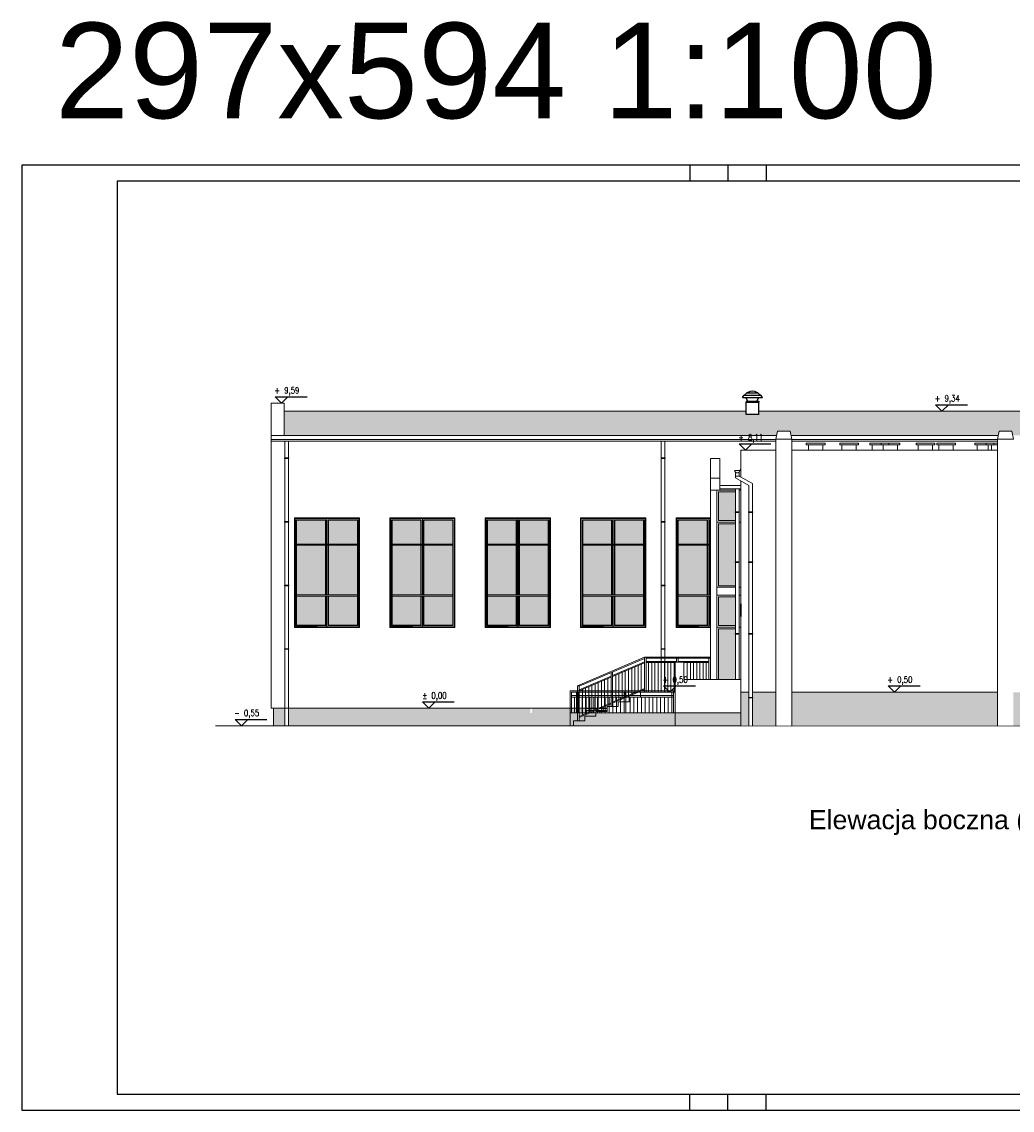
# Model space of a CAD drawing. Header units: millimetres. Extents: x 64838 to 107664, y -36848 to 0.
# Tile 102 of 109: x 94693 to 97806, y -36848 to -33427. Entities that reach past the tile are written whole.
import ezdxf
from ezdxf.enums import TextEntityAlignment as Align

# ---------------------------------------------------------------- set-up
doc = ezdxf.new("R2010")
doc.units = ezdxf.units.MM
for name, color, linetype, lineweight in [('A-Opis', 7, 'Continuous', 15), ('J wymiary', 1, 'Continuous', 9), ('OPIS', 7, 'Continuous', 5), ('sciany', 252, 'Continuous', 30)]:
    doc.layers.add(name, color=color, linetype=linetype, lineweight=lineweight)
doc.layers.add('e-cad_opisy', color=7, linetype='Continuous')
doc.styles.add('e-cad_1', font='simplex.shx', dxfattribs={"width": 0.8})
doc.styles.get("Standard").update_dxf_attribs({"font": 'arial.ttf'})

# ---------------------------------------------------------------- blocks, each defined once
blk = doc.blocks.new('e-cad_kota_3')
blk.add_line((-2, 2), (8, 2))
blk.add_lwpolyline([(-2, 2), (0, 0), (2, 2)])
at = {"style": 'e-cad_1', "width": 0.8}
blk.add_attdef('ZNAK', text='', height=2, dxfattribs=at).set_placement((-0.5, 3), align=Align.RIGHT)
blk.add_attdef('RZEDNA', (0.8, 3), '', height=2, dxfattribs=at)

msp = doc.modelspace()

# ---------------------------------------------------------------- hatches: boundary and pattern name
at = {"layer": 'A-Opis'}
h = msp.add_hatch(color=135, dxfattribs=at)
h.set_gradient(color1=(103, 145, 152), color2=(200, 215, 218), rotation=45, one_color=1, name='SPHERICAL')
h.paths.add_polyline_path([(96882.55, -35199.28), (96882.55, -35004.28), (96935.93, -35004.28), (96935.93, -35124.54), (96935.43, -35124.54), (96935.43, -35126.54), (96935.93, -35126.54), (96935.93, -35199.28)])
h.paths.add_polyline_path([(96882.55, -35494.28), (96882.55, -35334.28), (96935.93, -35334.28), (96935.93, -35349.81), (96935.43, -35349.81), (96935.43, -35351.81), (96935.93, -35351.81), (96935.93, -35494.28)])
h.paths.add_polyline_path([(96882.55, -34904.28), (96935.93, -34904.28), (96935.93, -34966.64), (96935.43, -34966.64), (96935.43, -34968.64), (96935.93, -34968.64), (96935.93, -34994.28), (96882.55, -34994.28)])
h.paths.add_polyline_path([(96882.55, -35324.28), (96882.55, -35234.28), (96935.93, -35234.28), (96935.93, -35324.28)])
h = msp.add_hatch(color=135, dxfattribs=at)
h.set_gradient(color1=(103, 145, 152), color2=(200, 215, 218), rotation=45, one_color=1, name='SPHERICAL')
h.paths.add_polyline_path([(95556.55, -35228.28), (95647.05, -35228.28), (95647.05, -35072.28), (95556.55, -35072.28)])
h.paths.add_polyline_path([(95657.05, -35228.28), (95747.55, -35228.28), (95747.55, -35072.28), (95657.05, -35072.28)])
h.paths.add_polyline_path([(95556.55, -35232.3), (95556.55, -35323.28), (95647.05, -35323.28), (95647.05, -35232.28), (95556.55, -35232.28)])
h.paths.add_polyline_path([(95657.05, -35323.28), (95747.55, -35323.28), (95747.55, -35232.28), (95657.05, -35232.28)])
h.paths.add_polyline_path([(95556.55, -34993.28), (95556.55, -35068.28), (95647.05, -35068.28), (95647.05, -34993.28)])
h.paths.add_polyline_path([(95747.55, -35068.28), (95747.55, -34993.28), (95657.05, -34993.28), (95657.05, -35068.28)])
h = msp.add_hatch(color=135, dxfattribs=at)
h.set_gradient(color1=(103, 145, 152), color2=(200, 215, 218), rotation=45, one_color=1, name='SPHERICAL')
h.paths.add_polyline_path([(95856.55, -35228.28), (95947.05, -35228.28), (95947.05, -35072.28), (95856.55, -35072.28)])
h.paths.add_polyline_path([(95957.05, -35228.28), (96047.55, -35228.28), (96047.55, -35072.28), (95957.05, -35072.28)])
h.paths.add_polyline_path([(95856.55, -35232.3), (95856.55, -35323.28), (95947.05, -35323.28), (95947.05, -35232.28), (95856.55, -35232.28)])
h.paths.add_polyline_path([(95957.05, -35323.28), (96047.55, -35323.28), (96047.55, -35232.28), (95957.05, -35232.28)])
h.paths.add_polyline_path([(95856.55, -34993.28), (95856.55, -35068.28), (95947.05, -35068.28), (95947.05, -34993.28)])
h.paths.add_polyline_path([(96047.55, -35068.28), (96047.55, -34993.28), (95957.05, -34993.28), (95957.05, -35068.28)])
h = msp.add_hatch(color=135, dxfattribs=at)
h.set_gradient(color1=(103, 145, 152), color2=(200, 215, 218), rotation=45, one_color=1, name='SPHERICAL')
h.paths.add_polyline_path([(96156.55, -35228.28), (96247.05, -35228.28), (96247.05, -35072.28), (96156.55, -35072.28)])
h.paths.add_polyline_path([(96257.05, -35228.28), (96347.55, -35228.28), (96347.55, -35072.28), (96257.05, -35072.28)])
h.paths.add_polyline_path([(96156.55, -35232.3), (96156.55, -35323.28), (96247.05, -35323.28), (96247.05, -35232.28), (96156.55, -35232.28)])
h.paths.add_polyline_path([(96257.05, -35323.28), (96347.55, -35323.28), (96347.55, -35232.28), (96257.05, -35232.28)])
h.paths.add_polyline_path([(96156.55, -34993.28), (96156.55, -35068.28), (96247.05, -35068.28), (96247.05, -34993.28)])
h.paths.add_polyline_path([(96347.55, -35068.28), (96347.55, -34993.28), (96257.05, -34993.28), (96257.05, -35068.28)])
h = msp.add_hatch(color=135, dxfattribs=at)
h.set_gradient(color1=(103, 145, 152), color2=(200, 215, 218), rotation=45, one_color=1, name='SPHERICAL')
h.paths.add_polyline_path([(96456.55, -35228.28), (96547.05, -35228.28), (96547.05, -35072.28), (96456.55, -35072.28)])
h.paths.add_polyline_path([(96557.05, -35228.28), (96647.55, -35228.28), (96647.55, -35072.28), (96557.05, -35072.28)])
h.paths.add_polyline_path([(96456.55, -35232.3), (96456.55, -35323.28), (96547.05, -35323.28), (96547.05, -35232.28), (96456.55, -35232.28)])
h.paths.add_polyline_path([(96557.05, -35323.28), (96647.55, -35323.28), (96647.55, -35232.28), (96557.05, -35232.28)])
h.paths.add_polyline_path([(96456.55, -34993.28), (96456.55, -35068.28), (96547.05, -35068.28), (96547.05, -34993.28)])
h.paths.add_polyline_path([(96647.55, -35068.28), (96647.55, -34993.28), (96557.05, -34993.28), (96557.05, -35068.28)])
h = msp.add_hatch(color=135, dxfattribs=at)
h.set_gradient(color1=(103, 145, 152), color2=(200, 215, 218), rotation=45, one_color=1, name='SPHERICAL')
h.paths.add_polyline_path([(96756.55, -35228.28), (96847.05, -35228.28), (96847.05, -35072.28), (96756.55, -35072.28)])
h.paths.add_polyline_path([(96756.55, -35232.3), (96756.55, -35323.28), (96847.05, -35323.28), (96847.05, -35232.28), (96756.55, -35232.28)])
h.paths.add_polyline_path([(96756.55, -34993.28), (96756.55, -35068.28), (96847.05, -35068.28), (96847.05, -34993.28)])
at = {"layer": 'OPIS', "ltscale": 4}
h = msp.add_hatch(dxfattribs=at)
h.set_pattern_fill('AR-SAND', color=254, scale=0.1)
h.paths.add_polyline_path([(97065.32, -34726.96), (97068.05, -34713.31), (97108.05, -34713.31), (97110.78, -34726.96), (97762.32, -34726.96), (97765.05, -34713.31), (97805.05, -34713.31), (97807.78, -34726.96), (99031.05, -34726.96), (99031.05, -34650.36), (98201.58, -34650.36), (98201.58, -34661.39), (98161.65, -34661.39), (98161.64, -34650.36), (97585.55, -34650.36), (97009.46, -34650.36), (97009.46, -34661.39), (96969.53, -34661.39), (96969.52, -34650.36), (95517.05, -34650.36), (95517.05, -34726.96)])
h.paths.add_polyline_path([(97920.05, -34833.31), (97920.05, -34780.98), (97924.05, -34780.98), (97964.05, -34780.98), (98084.05, -34780.98), (98164.05, -34780.98), (98259.05, -34780.98), (98299.05, -34780.98), (98317.05, -34780.98), (98460.05, -34780.98), (98550.05, -34780.98), (98590.05, -34780.98), (98699.05, -34780.98), (98739.05, -34780.98), (98764.05, -34780.98), (98804.05, -34780.98), (98954.05, -34780.98), (98994.05, -34780.98), (99019.05, -34780.98), (99059.05, -34780.98), (99097.05, -34780.98), (99104.05, -34780.98), (99144.05, -34780.98), (99209.05, -34780.98), (99249.05, -34780.98), (99274.05, -34780.98), (99314.05, -34780.98), (99476.49, -34780.98), (99479.05, -34780.98), (99519.05, -34780.98), (99571.05, -34780.98), (99579.05, -34780.98), (99619.05, -34780.98), (99619.05, -34773.31), (99639.05, -34773.31), (99659.05, -34773.31), (99659.05, -34793.76), (99659.05, -34833.31), (99636.11, -34833.31), (99624.13, -34833.31), (98718.02, -34833.31), (98738.02, -34813.31), (98698.02, -34813.31), (98718.02, -34833.31)])
h.paths.add_polyline_path([(98708.73, -34801.88), (98708.73, -34827.6), (98731.02, -34827.6), (98731.02, -34801.88)], flags=24)
h.paths.add_polyline_path([(96969.68, -34713.55), (96969.68, -34749.27), (97020.44, -34749.27), (97020.44, -34713.55)], flags=24)
h.paths.add_polyline_path([(98720.07, -34773.55), (98720.07, -34809.27), (98773.88, -34809.27), (98773.88, -34773.55)], flags=24)
at = {"layer": 'OPIS', "linetype": 'Continuous', "lineweight": 13}
h = msp.add_hatch(dxfattribs=at)
h.set_pattern_fill('AR-BRSTD', color=9, scale=0.1)
h.paths.add_polyline_path([(96953.05, -35639.28), (96953.05, -35599.28), (96746.25, -35599.28), (96746.25, -35639.28), (96953.05, -35639.28)])
h.paths.add_polyline_path([(97760.05, -35640.77), (97760.05, -35534.28), (97113.05, -35534.28), (97113.05, -35639.58)])
h.paths.add_polyline_path([(96146.25, -35639.28), (96146.25, -35599.28), (96151.25, -35599.28), (96151.25, -35584.28), (95972.3, -35584.28), (95531.32, -35584.28), (95531.31, -35639.28)])
h.paths.add_polyline_path([(99659.05, -35644.28), (99659.05, -35599.28), (99937.05, -35599.28), (99937.05, -35644.28)])
h.paths.add_polyline_path([(96427.55, -35639.28), (96427.55, -35624.28), (96440.05, -35624.28), (96445.05, -35624.28), (96462.55, -35624.28), (96462.55, -35609.28), (96497.55, -35609.28), (96497.55, -35599.28), (96502.75, -35599.28), (96514.75, -35599.28), (96526.75, -35599.28), (96538.75, -35599.28), (96550.75, -35599.28), (96562.75, -35599.28), (96574.75, -35599.28), (96586.25, -35599.28), (96591.25, -35599.28), (96604.75, -35599.28), (96616.75, -35599.28), (96628.75, -35599.28), (96640.75, -35599.28), (96652.75, -35599.28), (96664.75, -35599.28), (96676.75, -35599.28), (96688.75, -35599.28), (96700.75, -35599.28), (96712.75, -35599.28), (96724.75, -35599.28), (96736.25, -35599.28), (96741.25, -35599.28), (96746.25, -35599.28), (96746.25, -35639.28)])
h.paths.add_polyline_path([(96427.55, -35639.28), (96427.55, -35624.28), (96440.05, -35624.28), (96440.05, -35599.28), (96146.25, -35599.28), (96146.25, -35639.28)])
h.paths.add_polyline_path([(97920.05, -35641.07), (97920.05, -35534.28), (97810.05, -35534.28), (97810.05, -35640.86)])
h.paths.add_polyline_path([(97063.05, -35639.48), (97063.05, -35534.28), (96990.05, -35534.28), (96990.05, -35639.35)])
h.paths.add_polyline_path([(96953.05, -35639.28), (96953.05, -35534.28), (96978.05, -35534.28), (96978.05, -35639.33)])
h.paths.add_polyline_path([(95519.55, -35639.28), (95519.55, -35584.28), (95484.05, -35584.28), (95484.05, -35639.28)])
h.paths.add_polyline_path([(96445.05, -35624.28), (96445.05, -35613.52), (96478.27, -35599.28), (96478.75, -35599.28), (96490.75, -35599.28), (96497.55, -35599.28), (96497.55, -35609.28), (96462.55, -35609.28), (96462.55, -35624.28)])
h.paths.add_polyline_path([(96156.25, -35599.28), (96169.75, -35599.28), (96169.75, -35584.28), (96156.25, -35584.28)])
h.paths.add_polyline_path([(96296.25, -35599.28), (96309.75, -35599.28), (96309.75, -35584.28), (96296.25, -35584.28)])
h.paths.add_polyline_path([(96169.75, -35599.28), (96181.75, -35599.28), (96181.75, -35584.28), (96169.75, -35584.28)])
h.paths.add_polyline_path([(96277.75, -35599.28), (96289.75, -35599.28), (96289.75, -35584.28), (96277.75, -35584.28)])
h.paths.add_polyline_path([(96345.75, -35599.28), (96357.75, -35599.28), (96357.75, -35584.28), (96345.75, -35584.28)])
h.paths.add_polyline_path([(96357.75, -35599.28), (96369.75, -35599.28), (96369.75, -35584.28), (96357.75, -35584.28)])
h.paths.add_polyline_path([(96181.75, -35599.28), (96193.75, -35599.28), (96193.75, -35584.28), (96181.75, -35584.28)])
h.paths.add_polyline_path([(96265.75, -35599.28), (96277.75, -35599.28), (96277.75, -35584.28), (96265.75, -35584.28)])
h.paths.add_polyline_path([(96193.75, -35599.28), (96205.75, -35599.28), (96205.75, -35584.28), (96193.75, -35584.28)])
h.paths.add_polyline_path([(96369.75, -35599.28), (96381.75, -35599.28), (96381.75, -35584.28), (96369.75, -35584.28)])
h.paths.add_polyline_path([(96205.75, -35599.28), (96217.75, -35599.28), (96217.75, -35584.28), (96205.75, -35584.28)])
h.paths.add_polyline_path([(96217.75, -35599.28), (96229.75, -35599.28), (96229.75, -35584.28), (96217.75, -35584.28)])
h.paths.add_polyline_path([(96253.75, -35599.28), (96265.75, -35599.28), (96265.75, -35584.28), (96253.75, -35584.28)])
h.paths.add_polyline_path([(96417.75, -35599.28), (96429.75, -35599.28), (96429.75, -35584.28), (96417.75, -35584.28)])
h.paths.add_polyline_path([(96229.75, -35599.28), (96241.75, -35599.28), (96241.75, -35584.28), (96229.75, -35584.28)])
h.paths.add_polyline_path([(96241.75, -35599.28), (96253.75, -35599.28), (96253.75, -35584.28), (96241.75, -35584.28)])
h.paths.add_polyline_path([(96309.75, -35599.28), (96321.75, -35599.28), (96321.75, -35584.28), (96309.75, -35584.28)])
h.paths.add_polyline_path([(96321.75, -35599.28), (96333.75, -35599.28), (96333.75, -35584.28), (96321.75, -35584.28)])
h.paths.add_polyline_path([(96333.75, -35599.28), (96345.75, -35599.28), (96345.75, -35584.28), (96333.75, -35584.28)])
h.paths.add_polyline_path([(96381.75, -35599.28), (96393.75, -35599.28), (96393.75, -35584.28), (96381.75, -35584.28)])
h.paths.add_polyline_path([(96393.75, -35599.28), (96405.75, -35599.28), (96405.75, -35584.28), (96393.75, -35584.28)])
h.paths.add_polyline_path([(96405.75, -35599.28), (96417.75, -35599.28), (96417.75, -35584.28), (96405.75, -35584.28)])
h.paths.add_polyline_path([(96455.05, -35599.28), (96465.05, -35599.28), (96465.05, -35584.28), (96455.05, -35584.28)])
h.paths.add_polyline_path([(96445.05, -35599.28), (96454.75, -35599.28), (96454.75, -35584.28), (96445.05, -35584.28)])
h.paths.add_polyline_path([(96445.05, -35599.28), (96454.75, -35599.28), (96455.05, -35599.28), (96455.05, -35605.97), (96445.05, -35610.25)])
h.paths.add_polyline_path([(96429.75, -35599.28), (96436.25, -35599.28), (96436.25, -35584.28), (96429.75, -35584.28)])
h.paths.add_polyline_path([(96151.25, -35599.28), (96156.25, -35599.28), (96156.25, -35584.28), (96151.25, -35584.28)])
h.paths.add_polyline_path([(96455.05, -35599.28), (96465.05, -35599.28), (96465.05, -35601.68), (96455.05, -35605.97)])
h.paths.add_polyline_path([(96289.75, -35599.28), (96291.25, -35599.28), (96291.25, -35584.28), (96289.75, -35584.28)])
h.paths.add_polyline_path([(96440.05, -35599.28), (96441.25, -35599.28), (96441.25, -35584.28), (96440.05, -35584.28)])
h.paths.add_polyline_path([(96465.05, -35601.68), (96470.65, -35599.28), (96466.75, -35599.28), (96465.05, -35599.28)])
h = msp.add_hatch(dxfattribs=at)
h.set_pattern_fill('AR-BRSTD', color=9, scale=0.1)
h.paths.add_polyline_path([(96490.75, -35593.93), (96502.75, -35588.79), (96502.75, -35594.28), (96497.55, -35594.28), (96497.55, -35599.28), (96490.75, -35599.28)])
h.paths.add_polyline_path([(96466.75, -35584.28), (96475.05, -35584.28), (96475.05, -35597.4), (96470.65, -35599.28), (96466.75, -35599.28)])
h.paths.add_polyline_path([(96502.75, -35588.79), (96513.27, -35584.28), (96514.75, -35584.28), (96514.75, -35594.28), (96502.75, -35594.28)])
h.paths.add_polyline_path([(96514.75, -35594.28), (96526.75, -35594.28), (96526.75, -35584.28), (96514.75, -35584.28)])
h.paths.add_polyline_path([(96478.75, -35584.28), (96485.05, -35584.28), (96485.05, -35593.11), (96478.75, -35595.81)])
h.paths.add_polyline_path([(96478.75, -35599.07), (96490.75, -35593.93), (96490.75, -35599.28), (96478.75, -35599.28)])
h.paths.add_polyline_path([(96514.75, -35599.28), (96514.75, -35594.28), (96502.75, -35594.28), (96502.75, -35599.28)])
h.paths.add_polyline_path([(96526.75, -35599.28), (96526.75, -35594.28), (96514.75, -35594.28), (96514.75, -35599.28)])
h.paths.add_polyline_path([(96526.75, -35594.28), (96532.55, -35594.28), (96532.55, -35584.28), (96526.75, -35584.28)])
h.paths.add_polyline_path([(96485.05, -35584.28), (96490.75, -35584.28), (96490.75, -35590.67), (96485.05, -35593.11)])
h.paths.add_polyline_path([(96475.05, -35584.28), (96478.75, -35584.28), (96478.75, -35595.81), (96475.05, -35597.4)])
h.paths.add_polyline_path([(96495.05, -35584.28), (96502.75, -35584.28), (96502.75, -35585.52), (96495.05, -35588.82)])
h.paths.add_polyline_path([(96490.75, -35584.28), (96495.05, -35584.28), (96495.05, -35588.82), (96490.75, -35590.67)])
h.paths.add_polyline_path([(96465.05, -35599.28), (96466.75, -35599.28), (96466.75, -35584.28), (96465.05, -35584.28)])

# ---------------------------------------------------------------- linework, layer by layer
for p, q in [((96957.91, -34607.84), (96962.38, -34601.45)), ((96957.91, -34607.84), (97021.08, -34607.78)), ((96963.08, -34600.69), (97015.9, -34600.63)), ((96972.41, -34593.14), (96965.71, -34598.98)), ((96968.87, -34607.88), (96968.96, -34607.83)), ((96975.52, -34619.38), (96968.87, -34607.88)), ((96969.57, -34619.39), (97009.45, -34619.35)), ((96969.57, -34619.39), (96969.57, -34622.46)), ((96972.63, -34618.5), (96972.64, -34623.16)), ((96973.03, -34592.7), (97005.93, -34592.67)), ((96977.99, -34607.82), (97001, -34607.8)), ((97003.49, -34619.35), (97010.12, -34607.84)), ((97005.91, -34592.66), (97005.93, -34592.67)), ((97006.38, -34618.47), (97006.38, -34623.13)), ((97006.55, -34593.11), (97013.26, -34598.93)), ((97007.91, -34611.69), (97010.12, -34607.84)), ((97008, -34611.74), (97010.21, -34607.89)), ((97009.45, -34619.35), (97009.45, -34622.41)), ((97010.12, -34607.84), (97010.03, -34607.79)), ((97010.21, -34607.89), (97010.12, -34607.84)), ((97021.08, -34607.78), (97016.6, -34601.4)), ((96969.53, -34661.39), (96969.49, -34622.46)), ((96969.57, -34622.46), (97009.45, -34622.41)), ((96969.57, -34622.46), (97009.45, -34622.41)), ((97009.46, -34661.39), (97009.45, -34622.41)), ((97009.46, -34661.39), (96969.53, -34661.39))]:
    msp.add_line(p, q)
for centre, radius, start, end in [((96965.65, -34603.73), 3.99, 115.20717, 145.05783), ((96960.7, -34593.22), 7.64, 295.20717, 311.04887), ((96975.03, -34596.15), 3.99, 109.08623, 131.04887), ((96971.23, -34585.16), 7.64, 289.08623, 301.06039), ((96989.49, -34615.48), 27.75, 59.05528, 121.06039), ((97007.25, -34585.93), 6.73, 238.6482, 252.54774), ((97003.94, -34596.12), 3.99, 49.0668, 71.02943), ((97018.27, -34593.16), 7.64, 229.0668, 244.9085), ((97013.34, -34603.69), 3.99, 35.05783, 64.9085)]:
    msp.add_arc(centre, radius, start, end)
at = {"layer": 'e-cad_opisy', "ltscale": 4}
for points in [[(94692.53, -36847.82), (100632.53, -36847.82), (100632.53, -33877.82), (94942.53, -33877.82), (94942.53, -33877.82), (94692.53, -33877.82), (94692.53, -36847.82)], [(96792.53, -33877.82), (96792.53, -33927.82)], [(96912.53, -33877.82), (96912.53, -33927.82)], [(97032.53, -33877.82), (97032.53, -33927.82)], [(94992.53, -36797.82), (100582.53, -36797.82), (100582.53, -33927.82), (94992.53, -33927.82), (94992.53, -36797.82)], [(96792.53, -36847.82), (96792.53, -36797.82)], [(96912.53, -36847.82), (96912.53, -36797.82)], [(97032.53, -36847.82), (97032.53, -36797.82)]]:
    msp.add_lwpolyline(points, dxfattribs=at)
at = {"layer": 'J wymiary', "ltscale": 4}
msp.add_line((96637.55, -35549.28), (96607.55, -35549.28), dxfattribs=at)
at = {"layer": 'OPIS'}
for p, q in [((95477.05, -34745.03), (95477.05, -34625.3)), ((95517.05, -34625.3), (95477.05, -34625.3)), ((95477.05, -34650.23), (95477.05, -35584.28)), ((95517.05, -34726.96), (95517.05, -34625.3)), ((95517.05, -34650.36), (96969.52, -34650.36)), ((97009.46, -34650.36), (98161.64, -34650.36)), ((97570.55, -34650.36), (97635.55, -34650.36)), ((97068.05, -34713.31), (97063.05, -34738.31)), ((97108.05, -34713.31), (97068.05, -34713.31)), ((97108.05, -34713.31), (97113.05, -34738.31)), ((97765.05, -34713.31), (97760.05, -34738.31)), ((97805.05, -34713.31), (97765.05, -34713.31)), ((97805.05, -34713.31), (97810.05, -34738.31)), ((95477.05, -34726.96), (97065.32, -34726.96)), ((95477.05, -34739.27), (97063.05, -34739.27)), ((95477.05, -34745.01), (97063.05, -34745.01)), ((95477.05, -34750.62), (95477.05, -34760.62)), ((95519.55, -34745.01), (95519.55, -34769.8)), ((95531.54, -34745.01), (95531.52, -34775.64)), ((96702.72, -34745.01), (96702.72, -34769.8)), ((96714.71, -34745.01), (96714.7, -34775.64)), ((97063.05, -35639.48), (97063.05, -34738.31)), ((97113.05, -34738.31), (97063.05, -34738.31)), ((97110.78, -34726.96), (97762.32, -34726.96)), ((97113.05, -35639.58), (97113.05, -34738.31)), ((97113.05, -34739.27), (97760.05, -34739.27)), ((97113.05, -34745.01), (97760.05, -34745.01)), ((97166.05, -34773.31), (97166.05, -34755.98)), ((97211.05, -34773.31), (97211.05, -34755.98)), ((97271.05, -34773.31), (97271.05, -34755.98)), ((97316.05, -34773.31), (97316.05, -34755.98)), ((97366.05, -34773.31), (97366.05, -34755.98)), ((97401.05, -34773.31), (97401.05, -34755.98)), ((97446.05, -34773.31), (97446.05, -34755.98)), ((97511.05, -34773.31), (97511.05, -34755.98)), ((97556.05, -34773.31), (97556.05, -34755.98)), ((97576.05, -34773.31), (97576.05, -34755.98)), ((97621.05, -34773.31), (97621.05, -34755.98)), ((97696.05, -34773.31), (97696.05, -34755.98)), ((97731.05, -34773.31), (97731.05, -34755.98)), ((97741.05, -34773.31), (97741.05, -34755.98)), ((97760.05, -35640.77), (97760.05, -34738.31)), ((97810.05, -34738.31), (97760.05, -34738.31)), ((95519.55, -34769.8), (95519.55, -35639.28)), ((95531.52, -34775.65), (95531.31, -35639.28)), ((96702.72, -34769.8), (96702.72, -35534.28)), ((96714.69, -34775.65), (96714.5, -35534.28)), ((96953.05, -34773.31), (97063.05, -34773.31)), ((96953.05, -34857.52), (96953.05, -34773.31)), ((97113.05, -34773.31), (97760.05, -34773.31)), ((97421.55, -34773.31), (97486.55, -34773.31)), ((97496.2, -34773.31), (97456.2, -34773.31)), ((96857.55, -34799.28), (96887.55, -34799.28)), ((96857.55, -34899.28), (96857.55, -34799.28)), ((96887.55, -34899.28), (96887.55, -34799.28)), ((96933.91, -34836.63), (96949.91, -34836.63)), ((96933.91, -34836.63), (96949.91, -34836.63)), ((96935.93, -34841.94), (96935.93, -34860.5)), ((96935.93, -34860.5), (96978.05, -34884.26)), ((96947.91, -34854.63), (96935.94, -34854.63)), ((96947.91, -34841.92), (96947.91, -34854.63)), ((96947.91, -34854.63), (96990.05, -34878.4)), ((96953.05, -34833.31), (96949.91, -34836.63)), ((96887.55, -34861.43), (96857.55, -34861.43)), ((96887.55, -34883.78), (96953.05, -34883.78)), ((96887.55, -34895.09), (96953.05, -34895.09)), ((96935.93, -34895.09), (96935.93, -35494.28)), ((96947.93, -34895.09), (96947.93, -35494.28)), ((96953.05, -35639.28), (96953.05, -34870.16)), ((96978.05, -34884.26), (96978.05, -35639.33)), ((96990.05, -34878.4), (96990.05, -35639.35)), ((96857.55, -34899.28), (96857.55, -35494.28)), ((96935.93, -34899.28), (96857.55, -34899.28)), ((96877.55, -34899.28), (96877.55, -35494.28)), ((96953.05, -34899.28), (96947.93, -34899.28)), ((95549.55, -34986.28), (95549.55, -35237.26)), ((95754.55, -34986.28), (95549.55, -34986.28)), ((95549.55, -34986.28), (95549.55, -35330.28)), ((95752.55, -34988.28), (95551.55, -34988.28)), ((95551.55, -34988.28), (95551.55, -35328.28)), ((95621.55, -34991.78), (95555.05, -34991.78)), ((95555.05, -34991.78), (95555.05, -35324.81)), ((95556.55, -34993.28), (95556.55, -35323.31)), ((95556.55, -34993.28), (95647.05, -34993.28)), ((95648.55, -34991.78), (95621.55, -34991.78)), ((95647.05, -34993.28), (95647.05, -35068.28)), ((95648.55, -34991.78), (95648.55, -35068.28)), ((95652.05, -34988.28), (95652.05, -35068.28)), ((95652.05, -34991.78), (95652.05, -35068.28)), ((95652.05, -34991.78), (95652.05, -35068.28)), ((95749.05, -34991.78), (95655.55, -34991.78)), ((95655.55, -34991.78), (95655.55, -35068.28)), ((95657.05, -34993.28), (95657.05, -35068.28)), ((95657.05, -34993.28), (95747.55, -34993.28)), ((95747.55, -34993.28), (95747.55, -35323.28)), ((95749.05, -34991.78), (95749.05, -35324.78)), ((95752.55, -34988.28), (95752.55, -35328.28)), ((95752.55, -34988.28), (95752.55, -35328.28)), ((95754.55, -34986.28), (95754.55, -35330.28)), ((95754.55, -34986.28), (95754.55, -35162.78)), ((95754.55, -34986.28), (95754.55, -35330.28)), ((95754.55, -34986.28), (95754.55, -35330.28)), ((95754.55, -34986.28), (95754.55, -35162.78)), ((95754.55, -34986.28), (95754.55, -35330.28)), ((95754.55, -34986.28), (95754.55, -35330.28)), ((95754.55, -34986.28), (95754.55, -35330.28)), ((95849.55, -34986.28), (95849.55, -35237.26)), ((96054.55, -34986.28), (95849.55, -34986.28)), ((95849.55, -34986.28), (95849.55, -35330.28)), ((96052.55, -34988.28), (95851.55, -34988.28)), ((95851.55, -34988.28), (95851.55, -35328.28)), ((95921.55, -34991.78), (95855.05, -34991.78)), ((95855.05, -34991.78), (95855.05, -35324.81)), ((95856.55, -34993.28), (95856.55, -35323.31)), ((95856.55, -34993.28), (95947.05, -34993.28)), ((95948.55, -34991.78), (95921.55, -34991.78)), ((95947.05, -34993.28), (95947.05, -35068.28)), ((95948.55, -34991.78), (95948.55, -35068.28)), ((95952.05, -34988.28), (95952.05, -35068.28)), ((95952.05, -34991.78), (95952.05, -35068.28)), ((95952.05, -34991.78), (95952.05, -35068.28)), ((96049.05, -34991.78), (95955.55, -34991.78)), ((95955.55, -34991.78), (95955.55, -35068.28)), ((95957.05, -34993.28), (96047.55, -34993.28)), ((95957.05, -34993.28), (95957.05, -35068.28)), ((96047.55, -34993.28), (96047.55, -35323.28)), ((96049.05, -34991.78), (96049.05, -35324.78)), ((96052.55, -34988.28), (96052.55, -35328.28)), ((96052.55, -34988.28), (96052.55, -35328.28)), ((96054.55, -34986.28), (96054.55, -35330.28)), ((96054.55, -34986.28), (96054.55, -35162.78)), ((96054.55, -34986.28), (96054.55, -35330.28)), ((96054.55, -34986.28), (96054.55, -35330.28)), ((96054.55, -34986.28), (96054.55, -35162.78)), ((96054.55, -34986.28), (96054.55, -35330.28)), ((96054.55, -34986.28), (96054.55, -35330.28)), ((96054.55, -34986.28), (96054.55, -35330.28)), ((96149.55, -34986.28), (96149.55, -35237.26)), ((96354.55, -34986.28), (96149.55, -34986.28)), ((96149.55, -34986.28), (96149.55, -35330.28)), ((96352.55, -34988.28), (96151.55, -34988.28)), ((96151.55, -34988.28), (96151.55, -35328.28)), ((96221.55, -34991.78), (96155.05, -34991.78)), ((96155.05, -34991.78), (96155.05, -35324.81)), ((96156.55, -34993.28), (96156.55, -35323.31)), ((96156.55, -34993.28), (96247.05, -34993.28)), ((96248.55, -34991.78), (96221.55, -34991.78)), ((96247.05, -34993.28), (96247.05, -35068.28)), ((96248.55, -34991.78), (96248.55, -35068.28)), ((96252.05, -34988.28), (96252.05, -35068.28)), ((96252.05, -34991.78), (96252.05, -35068.28)), ((96252.05, -34991.78), (96252.05, -35068.28)), ((96349.05, -34991.78), (96255.55, -34991.78)), ((96255.55, -34991.78), (96255.55, -35068.28)), ((96257.05, -34993.28), (96347.55, -34993.28)), ((96257.05, -34993.28), (96257.05, -35068.28)), ((96347.55, -34993.28), (96347.55, -35323.28)), ((96349.05, -34991.78), (96349.05, -35324.78)), ((96352.55, -34988.28), (96352.55, -35328.28)), ((96352.55, -34988.28), (96352.55, -35328.28)), ((96354.55, -34986.28), (96354.55, -35330.28)), ((96354.55, -34986.28), (96354.55, -35162.78)), ((96354.55, -34986.28), (96354.55, -35330.28)), ((96354.55, -34986.28), (96354.55, -35330.28)), ((96354.55, -34986.28), (96354.55, -35162.78)), ((96354.55, -34986.28), (96354.55, -35330.28)), ((96354.55, -34986.28), (96354.55, -35330.28)), ((96354.55, -34986.28), (96354.55, -35330.28)), ((96449.55, -34986.28), (96449.55, -35237.26)), ((96654.55, -34986.28), (96449.55, -34986.28)), ((96449.55, -34986.28), (96449.55, -35330.28)), ((96652.55, -34988.28), (96451.55, -34988.28)), ((96451.55, -34988.28), (96451.55, -35328.28)), ((96521.55, -34991.78), (96455.05, -34991.78)), ((96455.05, -34991.78), (96455.05, -35324.81)), ((96456.55, -34993.28), (96456.55, -35323.31)), ((96456.55, -34993.28), (96547.05, -34993.28)), ((96548.55, -34991.78), (96521.55, -34991.78)), ((96547.05, -34993.28), (96547.05, -35068.28)), ((96548.55, -34991.78), (96548.55, -35068.28)), ((96552.05, -34988.28), (96552.05, -35068.28)), ((96552.05, -34991.78), (96552.05, -35068.28)), ((96552.05, -34991.78), (96552.05, -35068.28)), ((96649.05, -34991.78), (96555.55, -34991.78)), ((96555.55, -34991.78), (96555.55, -35068.28)), ((96557.05, -34993.28), (96647.55, -34993.28)), ((96557.05, -34993.28), (96557.05, -35068.28)), ((96647.55, -34993.28), (96647.55, -35323.28)), ((96649.05, -34991.78), (96649.05, -35324.78)), ((96652.55, -34988.28), (96652.55, -35328.28)), ((96652.55, -34988.28), (96652.55, -35328.28)), ((96654.55, -34986.28), (96654.55, -35330.28)), ((96654.55, -34986.28), (96654.55, -35162.78)), ((96654.55, -34986.28), (96654.55, -35330.28)), ((96654.55, -34986.28), (96654.55, -35330.28)), ((96654.55, -34986.28), (96654.55, -35162.78)), ((96654.55, -34986.28), (96654.55, -35330.28)), ((96654.55, -34986.28), (96654.55, -35330.28)), ((96654.55, -34986.28), (96654.55, -35330.28)), ((96749.55, -34986.28), (96749.55, -35237.26)), ((96857.55, -34986.28), (96749.55, -34986.28)), ((96749.55, -34986.28), (96749.55, -35330.28)), ((96857.55, -34988.28), (96751.55, -34988.28)), ((96751.55, -34988.28), (96751.55, -35328.28)), ((96821.55, -34991.78), (96755.05, -34991.78)), ((96755.05, -34991.78), (96755.05, -35324.81)), ((96756.55, -34993.28), (96756.55, -35323.31)), ((96756.55, -34993.28), (96847.05, -34993.28)), ((96848.55, -34991.78), (96821.55, -34991.78)), ((96847.05, -34993.28), (96847.05, -35068.28)), ((96848.55, -34991.78), (96848.55, -35068.28)), ((96852.05, -34988.28), (96852.05, -35068.28)), ((96852.05, -34991.78), (96852.05, -35068.28)), ((96852.05, -34991.78), (96852.05, -35068.28)), ((96855.55, -34991.78), (96855.55, -35068.28)), ((96855.55, -34991.78), (96857.55, -34991.78)), ((96857.05, -34993.28), (96857.05, -35068.28)), ((96857.05, -34993.28), (96857.55, -34993.28)), ((96935.43, -34968.64), (96935.43, -34966.64)), ((96935.43, -34966.64), (96948.43, -34966.64)), ((96935.43, -34968.64), (96948.43, -34968.64)), ((96948.43, -34968.64), (96948.43, -34966.64)), ((96977.55, -34968.64), (96977.55, -34966.64)), ((96977.55, -34966.64), (96990.55, -34966.64)), ((96977.55, -34968.64), (96990.55, -34968.64)), ((96990.55, -34968.64), (96990.55, -34966.64)), ((95747.55, -35068.28), (95556.55, -35068.28)), ((95747.55, -35072.28), (95556.55, -35072.28)), ((95647.05, -35072.28), (95647.05, -35228.28)), ((95648.55, -35072.28), (95648.55, -35228.28)), ((95652.05, -35072.28), (95652.05, -35228.28)), ((95652.05, -35072.28), (95652.05, -35228.28)), ((95652.05, -35072.28), (95652.05, -35228.28)), ((95655.55, -35072.28), (95655.55, -35228.28)), ((95657.05, -35072.28), (95657.05, -35228.28)), ((95747.55, -35068.28), (95700.05, -35068.28)), ((95747.55, -35072.28), (95700.05, -35072.28)), ((96047.55, -35068.28), (95856.55, -35068.28)), ((96047.55, -35072.28), (95856.55, -35072.28)), ((95947.05, -35072.28), (95947.05, -35228.28)), ((95948.55, -35072.28), (95948.55, -35228.28)), ((95952.05, -35072.28), (95952.05, -35228.28)), ((95952.05, -35072.28), (95952.05, -35228.28)), ((95952.05, -35072.28), (95952.05, -35228.28)), ((95955.55, -35072.28), (95955.55, -35228.28)), ((95957.05, -35072.28), (95957.05, -35228.28)), ((96047.55, -35068.28), (96000.05, -35068.28)), ((96047.55, -35072.28), (96000.05, -35072.28)), ((96347.55, -35068.28), (96156.55, -35068.28)), ((96347.55, -35072.28), (96156.55, -35072.28)), ((96247.05, -35072.28), (96247.05, -35228.28)), ((96248.55, -35072.28), (96248.55, -35228.28)), ((96252.05, -35072.28), (96252.05, -35228.28)), ((96252.05, -35072.28), (96252.05, -35228.28)), ((96252.05, -35072.28), (96252.05, -35228.28)), ((96255.55, -35072.28), (96255.55, -35228.28)), ((96257.05, -35072.28), (96257.05, -35228.28)), ((96347.55, -35068.28), (96300.05, -35068.28)), ((96347.55, -35072.28), (96300.05, -35072.28)), ((96647.55, -35068.28), (96456.55, -35068.28)), ((96647.55, -35072.28), (96456.55, -35072.28)), ((96547.05, -35072.28), (96547.05, -35228.28)), ((96548.55, -35072.28), (96548.55, -35228.28)), ((96552.05, -35072.28), (96552.05, -35228.28)), ((96552.05, -35072.28), (96552.05, -35228.28)), ((96552.05, -35072.28), (96552.05, -35228.28)), ((96555.55, -35072.28), (96555.55, -35228.28)), ((96557.05, -35072.28), (96557.05, -35228.28)), ((96647.55, -35068.28), (96600.05, -35068.28)), ((96647.55, -35072.28), (96600.05, -35072.28)), ((96857.55, -35068.28), (96756.55, -35068.28)), ((96857.55, -35072.28), (96756.55, -35072.28)), ((96847.05, -35072.28), (96847.05, -35228.28)), ((96848.55, -35072.28), (96848.55, -35228.28)), ((96852.05, -35072.28), (96852.05, -35228.28)), ((96852.05, -35072.28), (96852.05, -35228.28)), ((96852.05, -35072.28), (96852.05, -35228.28)), ((96855.55, -35072.28), (96855.55, -35228.28)), ((96857.05, -35072.28), (96857.05, -35228.28)), ((96935.43, -35126.54), (96935.43, -35124.54)), ((96935.43, -35124.54), (96948.43, -35124.54)), ((96935.43, -35126.54), (96948.43, -35126.54)), ((96948.43, -35126.54), (96948.43, -35124.54)), ((96977.55, -35126.54), (96977.55, -35124.54)), ((96977.55, -35124.54), (96990.55, -35124.54)), ((96977.55, -35126.54), (96990.55, -35126.54)), ((96990.55, -35126.54), (96990.55, -35124.54)), ((95747.55, -35228.28), (95556.55, -35228.28)), ((95747.55, -35232.28), (95556.55, -35232.28)), ((95556.55, -35232.3), (95642.05, -35232.3)), ((95647.05, -35232.28), (95647.05, -35323.31)), ((95648.55, -35232.28), (95648.55, -35324.81)), ((95652.05, -35232.28), (95652.05, -35328.28)), ((95655.55, -35232.28), (95655.55, -35324.78)), ((95657.05, -35232.28), (95657.05, -35323.28)), ((95747.55, -35228.28), (95700.05, -35228.28)), ((95747.55, -35232.28), (95700.05, -35232.28)), ((96047.55, -35228.28), (95856.55, -35228.28)), ((96047.55, -35232.28), (95856.55, -35232.28)), ((95856.55, -35232.3), (95942.05, -35232.3)), ((95947.05, -35232.28), (95947.05, -35323.31)), ((95948.55, -35232.28), (95948.55, -35324.81)), ((95952.05, -35232.28), (95952.05, -35328.28)), ((95955.55, -35232.28), (95955.55, -35324.78)), ((95957.05, -35232.28), (95957.05, -35323.28)), ((96047.55, -35228.28), (96000.05, -35228.28)), ((96047.55, -35232.28), (96000.05, -35232.28)), ((96347.55, -35228.28), (96156.55, -35228.28)), ((96347.55, -35232.28), (96156.55, -35232.28)), ((96156.55, -35232.3), (96242.05, -35232.3)), ((96247.05, -35232.28), (96247.05, -35323.31)), ((96248.55, -35232.28), (96248.55, -35324.81)), ((96252.05, -35232.28), (96252.05, -35328.28)), ((96255.55, -35232.28), (96255.55, -35324.78)), ((96257.05, -35232.28), (96257.05, -35323.28)), ((96347.55, -35228.28), (96300.05, -35228.28)), ((96347.55, -35232.28), (96300.05, -35232.28)), ((96647.55, -35228.28), (96456.55, -35228.28)), ((96647.55, -35232.28), (96456.55, -35232.28)), ((96456.55, -35232.3), (96542.05, -35232.3)), ((96547.05, -35232.28), (96547.05, -35323.31)), ((96548.55, -35232.28), (96548.55, -35324.81)), ((96552.05, -35232.28), (96552.05, -35328.28)), ((96555.55, -35232.28), (96555.55, -35324.78)), ((96557.05, -35232.28), (96557.05, -35323.28)), ((96647.55, -35228.28), (96600.05, -35228.28)), ((96647.55, -35232.28), (96600.05, -35232.28)), ((96857.55, -35228.28), (96756.55, -35228.28)), ((96857.55, -35232.28), (96756.55, -35232.28)), ((96756.55, -35232.3), (96842.05, -35232.3)), ((96847.05, -35232.28), (96847.05, -35323.31)), ((96848.55, -35232.28), (96848.55, -35324.81)), ((96852.05, -35232.28), (96852.05, -35328.28)), ((96855.55, -35232.28), (96855.55, -35324.78)), ((96857.05, -35232.28), (96857.05, -35323.28)), ((95549.55, -35330.28), (95754.55, -35330.28)), ((95752.55, -35328.28), (95551.55, -35328.28)), ((95555.05, -35324.81), (95621.55, -35324.81)), ((95556.55, -35323.28), (95647.05, -35323.28)), ((95621.55, -35324.78), (95648.55, -35324.78)), ((95655.55, -35324.78), (95749.05, -35324.78)), ((95657.05, -35323.28), (95747.55, -35323.28)), ((95849.55, -35330.28), (96054.55, -35330.28)), ((96052.55, -35328.28), (95851.55, -35328.28)), ((95855.05, -35324.81), (95921.55, -35324.81)), ((95856.55, -35323.28), (95947.05, -35323.28)), ((95921.55, -35324.78), (95948.55, -35324.78)), ((95955.55, -35324.78), (96049.05, -35324.78)), ((95957.05, -35323.28), (96047.55, -35323.28)), ((96149.55, -35330.28), (96354.55, -35330.28)), ((96352.55, -35328.28), (96151.55, -35328.28)), ((96155.05, -35324.81), (96221.55, -35324.81)), ((96156.55, -35323.28), (96247.05, -35323.28)), ((96221.55, -35324.78), (96248.55, -35324.78)), ((96255.55, -35324.78), (96349.05, -35324.78)), ((96257.05, -35323.28), (96347.55, -35323.28)), ((96449.55, -35330.28), (96654.55, -35330.28)), ((96652.55, -35328.28), (96451.55, -35328.28)), ((96455.05, -35324.81), (96521.55, -35324.81)), ((96456.55, -35323.28), (96547.05, -35323.28)), ((96521.55, -35324.78), (96548.55, -35324.78)), ((96555.55, -35324.78), (96649.05, -35324.78)), ((96557.05, -35323.28), (96647.55, -35323.28)), ((96749.55, -35330.28), (96857.55, -35330.28)), ((96857.55, -35328.28), (96751.55, -35328.28)), ((96755.05, -35324.81), (96821.55, -35324.81)), ((96756.55, -35323.28), (96847.05, -35323.28)), ((96821.55, -35324.78), (96848.55, -35324.78)), ((96855.55, -35324.78), (96857.55, -35324.78)), ((96857.05, -35323.28), (96857.55, -35323.28)), ((96935.43, -35351.81), (96935.43, -35349.81)), ((96935.43, -35349.81), (96948.43, -35349.81)), ((96935.43, -35351.81), (96948.43, -35351.81)), ((96948.43, -35351.81), (96948.43, -35349.81)), ((96977.55, -35351.81), (96977.55, -35349.81)), ((96977.55, -35349.81), (96990.55, -35349.81)), ((96977.55, -35351.81), (96990.55, -35351.81)), ((96990.55, -35351.81), (96990.55, -35349.81)), ((96440.05, -35514.28), (96650.05, -35424.28)), ((96445.05, -35515.4), (96650.05, -35427.54)), ((96550.05, -35481.28), (96650.05, -35438.42)), ((96550.05, -35484.55), (96650.05, -35441.69)), ((96650.05, -35534.28), (96650.05, -35424.28)), ((96650.05, -35424.28), (96655.05, -35424.28)), ((96650.05, -35424.28), (96857.55, -35424.28)), ((96655.05, -35424.28), (96655.05, -35534.28)), ((96655.05, -35427.28), (96857.55, -35427.28)), ((96655.05, -35437.28), (96751.3, -35437.28)), ((96655.05, -35439.55), (96655.17, -35439.49)), ((96655.05, -35440.28), (96746.25, -35440.28)), ((96663.18, -35440.28), (96663.18, -35534.28)), ((96673.18, -35440.28), (96673.18, -35534.28)), ((96683.18, -35440.28), (96683.18, -35534.28)), ((96693.18, -35440.28), (96693.18, -35534.28)), ((96703.18, -35440.28), (96703.18, -35534.28)), ((96713.18, -35440.28), (96713.18, -35534.28)), ((96723.18, -35440.28), (96723.18, -35534.28)), ((96733.18, -35440.28), (96733.18, -35534.28)), ((96743.18, -35440.28), (96743.18, -35534.28)), ((96746.25, -35640.8), (96746.25, -35439.28)), ((96746.25, -35439.28), (96774.25, -35439.28)), ((96756.3, -35424.28), (96751.3, -35424.28)), ((96751.3, -35427.28), (96751.3, -35439.28)), ((96756.3, -35427.28), (96756.3, -35439.28)), ((96756.3, -35437.28), (96852.55, -35437.28)), ((96774.25, -35494.28), (96774.25, -35439.28)), ((96774.25, -35440.28), (96852.55, -35440.28)), ((96774.43, -35440.28), (96774.43, -35494.28)), ((96784.43, -35440.28), (96784.43, -35494.28)), ((96794.43, -35440.28), (96794.43, -35494.28)), ((96804.43, -35440.28), (96804.43, -35494.28)), ((96814.43, -35440.28), (96814.43, -35494.28)), ((96824.43, -35440.28), (96824.43, -35494.28)), ((96834.43, -35440.28), (96834.43, -35494.28)), ((96844.43, -35440.28), (96844.43, -35494.28)), ((96852.55, -35424.28), (96857.55, -35424.28)), ((96852.55, -35494.28), (96852.55, -35427.28)), ((96857.55, -35424.28), (96857.55, -35494.28)), ((96545.05, -35579.28), (96545.05, -35472.54)), ((96550.05, -35470.4), (96550.05, -35579.28)), ((96570.05, -35475.97), (96570.05, -35556.68)), ((96580.05, -35471.69), (96580.05, -35552.4)), ((96590.05, -35467.4), (96590.05, -35548.11)), ((96600.05, -35463.12), (96600.05, -35543.82)), ((96610.05, -35458.83), (96610.05, -35539.54)), ((96620.05, -35454.55), (96620.05, -35535.25)), ((96630.05, -35450.26), (96630.05, -35530.97)), ((96640.05, -35445.97), (96640.05, -35526.68)), ((96445.05, -35526.28), (96545.05, -35483.42)), ((96445.05, -35529.55), (96545.05, -35486.69)), ((96495.05, -35508.12), (96495.05, -35588.82)), ((96505.05, -35503.83), (96505.05, -35584.54)), ((96515.05, -35499.55), (96515.05, -35580.25)), ((96525.05, -35495.26), (96525.05, -35575.97)), ((96535.05, -35490.97), (96535.05, -35571.68)), ((96560.05, -35480.26), (96560.05, -35560.97)), ((96953.05, -35494.28), (96774.25, -35494.28)), ((96741.25, -35529.28), (96416.25, -35529.28)), ((96416.25, -35599.28), (96416.25, -35529.28)), ((96741.25, -35534.28), (96421.25, -35534.28)), ((96421.25, -35599.28), (96421.25, -35534.28)), ((96741.25, -35544.28), (96421.25, -35544.28)), ((96436.25, -35599.28), (96436.25, -35534.28)), ((96440.05, -35624.28), (96440.05, -35514.28)), ((96440.05, -35514.28), (96445.05, -35514.28)), ((96441.25, -35599.28), (96441.25, -35534.28)), ((96445.05, -35514.28), (96445.05, -35624.28)), ((96455.05, -35525.26), (96455.05, -35605.97)), ((96465.05, -35520.97), (96465.05, -35601.68)), ((96475.05, -35516.69), (96475.05, -35597.4)), ((96485.05, -35512.4), (96485.05, -35593.11)), ((96550.05, -35565.25), (96650.05, -35522.4)), ((96550.05, -35568.52), (96650.05, -35525.66)), ((96746.25, -35534.28), (96557.55, -35534.28)), ((96586.25, -35529.28), (96591.25, -35529.28)), ((96586.25, -35599.28), (96586.25, -35534.28)), ((96591.25, -35599.28), (96591.25, -35534.28)), ((96637.55, -35534.28), (96637.55, -35549.28)), ((96736.25, -35529.28), (96741.25, -35529.28)), ((96736.25, -35599.28), (96736.25, -35534.28)), ((96741.25, -35599.28), (96741.25, -35529.28)), ((96953.05, -35534.28), (96978.05, -35534.28)), ((96990.05, -35534.28), (97063.05, -35534.28)), ((97113.05, -35534.28), (97760.05, -35534.28)), ((97421.55, -35534.28), (97486.55, -35534.28)), ((96741.25, -35549.28), (96421.25, -35549.28)), ((96429.75, -35599.28), (96429.75, -35549.28)), ((96445.05, -35610.25), (96545.05, -35567.4)), ((96445.05, -35613.52), (96545.05, -35570.66)), ((96454.75, -35599.28), (96454.75, -35549.28)), ((96466.75, -35599.28), (96466.75, -35549.28)), ((96478.75, -35599.28), (96478.75, -35549.28)), ((96490.75, -35599.28), (96490.75, -35549.28)), ((96502.75, -35599.28), (96502.75, -35549.28)), ((96514.75, -35599.28), (96514.75, -35549.28)), ((96526.75, -35599.28), (96526.75, -35549.28)), ((96567.55, -35579.28), (96532.55, -35579.28)), ((96532.55, -35579.28), (96532.55, -35594.28)), ((96538.75, -35599.28), (96538.75, -35549.28)), ((96550.75, -35599.28), (96550.75, -35549.28)), ((96562.75, -35599.28), (96562.75, -35549.28)), ((96602.55, -35564.28), (96567.55, -35564.28)), ((96567.55, -35564.28), (96567.55, -35579.28)), ((96574.75, -35599.28), (96574.75, -35549.28)), ((96637.55, -35549.28), (96602.55, -35549.28)), ((96602.55, -35549.28), (96602.55, -35564.28)), ((96604.75, -35599.28), (96604.75, -35549.28)), ((96616.75, -35599.28), (96616.75, -35549.28)), ((96628.75, -35599.28), (96628.75, -35549.28)), ((96640.75, -35599.28), (96640.75, -35549.28)), ((96652.75, -35599.28), (96652.75, -35549.28)), ((96664.75, -35599.28), (96664.75, -35549.28)), ((96676.75, -35599.28), (96676.75, -35549.28)), ((96688.75, -35599.28), (96688.75, -35549.28)), ((96700.75, -35599.28), (96700.75, -35549.28)), ((96712.75, -35599.28), (96712.75, -35549.28)), ((96724.75, -35599.28), (96724.75, -35549.28)), ((96977.55, -35552.1), (96977.55, -35550.1)), ((96977.55, -35550.1), (96990.55, -35550.1)), ((96977.55, -35552.1), (96990.55, -35552.1)), ((96990.55, -35552.1), (96990.55, -35550.1)), ((95477.05, -35584.28), (95527.05, -35584.28)), ((96532.55, -35584.28), (95477.05, -35584.28)), ((95484.05, -35584.28), (95484.05, -35639.28)), ((95957.3, -35584.28), (96022.3, -35584.28)), ((96416.25, -35639.28), (96416.25, -35599.28)), ((96416.25, -35599.28), (96953.05, -35599.28)), ((96497.55, -35609.28), (96462.55, -35609.28)), ((96462.55, -35609.28), (96462.55, -35624.28)), ((96532.55, -35594.28), (96497.55, -35594.28)), ((96497.55, -35594.28), (96497.55, -35609.28)), ((95301.8, -35639.28), (96953.05, -35639.28)), ((95368.03, -35639.28), (95433.03, -35639.28)), ((96462.55, -35624.28), (96427.55, -35624.28)), ((96427.55, -35624.28), (96427.55, -35639.28)), ((99659.05, -35644.28), (96953.05, -35639.28))]:
    msp.add_line(p, q, dxfattribs=at)
for points in [[(97159.05, -34755.98), (97218.05, -34755.98), (97218.05, -34750.98), (97159.05, -34750.98)], [(97264.05, -34755.98), (97323.05, -34755.98), (97323.05, -34750.98), (97264.05, -34750.98)], [(97359.05, -34755.98), (97418.05, -34755.98), (97418.05, -34750.98), (97359.05, -34750.98)], [(97394.05, -34755.98), (97453.05, -34755.98), (97453.05, -34750.98), (97394.05, -34750.98)], [(97504.05, -34755.98), (97563.05, -34755.98), (97563.05, -34750.98), (97504.05, -34750.98)], [(97569.05, -34755.98), (97628.05, -34755.98), (97628.05, -34750.98), (97569.05, -34750.98)], [(97689.05, -34755.98), (97748.05, -34755.98), (97748.05, -34750.98), (97689.05, -34750.98)], [(95519.05, -34797.09), (95532.05, -34797.09), (95532.05, -34799.09), (95519.05, -34799.09)], [(96702.22, -34797.09), (96715.22, -34797.09), (96715.22, -34799.09), (96702.22, -34799.09)], [(95519.05, -34997.09), (95532.05, -34997.09), (95532.05, -34999.09), (95519.05, -34999.09)], [(96702.22, -34997.09), (96715.22, -34997.09), (96715.22, -34999.09), (96702.22, -34999.09)], [(95519.05, -35197.09), (95532.05, -35197.09), (95532.05, -35199.09), (95519.05, -35199.09)], [(96702.22, -35197.09), (96715.22, -35197.09), (96715.22, -35199.09), (96702.22, -35199.09)], [(95519.05, -35397.09), (95532.05, -35397.09), (95532.05, -35399.09), (95519.05, -35399.09)], [(96702.22, -35397.09), (96715.22, -35397.09), (96715.22, -35399.09), (96702.22, -35399.09)]]:
    msp.add_lwpolyline(points, close=True, dxfattribs=at)
for points in [[(97760.05, -34750.98), (97724.05, -34750.98), (97724.05, -34755.98), (97760.05, -34755.98)], [(96935.93, -34999.28), (96877.55, -34999.28), (96877.55, -34899.28), (96935.93, -34899.28)], [(96935.93, -34994.28), (96882.55, -34994.28), (96882.55, -34904.28), (96935.93, -34904.28)], [(96947.93, -34899.28), (96953.05, -34899.28), (96953.05, -34999.28), (96947.93, -34999.28)], [(96947.93, -34904.28), (96948.05, -34904.28), (96948.05, -34994.28), (96947.93, -34994.28)], [(96935.93, -35204.28), (96877.55, -35204.28), (96877.55, -34999.28), (96935.93, -34999.28)], [(96935.93, -35199.28), (96882.55, -35199.28), (96882.55, -35004.28), (96935.93, -35004.28)], [(96947.93, -34999.28), (96953.05, -34999.28), (96953.05, -35204.28), (96947.93, -35204.28)], [(96947.93, -35004.28), (96948.05, -35004.28), (96948.05, -35199.28), (96947.93, -35199.28)], [(96935.93, -35329.28), (96877.55, -35329.28), (96877.55, -35229.28), (96935.93, -35229.28)], [(96935.93, -35324.28), (96882.55, -35324.28), (96882.55, -35234.28), (96935.93, -35234.28)], [(96947.93, -35229.28), (96953.05, -35229.28), (96953.05, -35329.28), (96947.93, -35329.28)], [(96947.93, -35234.28), (96948.05, -35234.28), (96948.05, -35324.28), (96947.93, -35324.28)], [(96877.55, -35494.28), (96877.55, -35329.28), (96935.93, -35329.28)], [(96882.55, -35494.28), (96882.55, -35334.28), (96935.93, -35334.28)], [(96947.93, -35329.28), (96953.05, -35329.28), (96953.05, -35494.28)], [(96947.93, -35334.28), (96948.05, -35334.28), (96948.05, -35494.28)]]:
    msp.add_lwpolyline(points, dxfattribs=at)
msp.add_arc((96941.91, -34836.63), 8, 180, 0, dxfattribs=at)
msp.add_arc((96941.91, -34836.63), 8, 180, 0, dxfattribs=at)
at = {"layer": 'sciany'}
msp.add_line((96953.05, -35296.06), (96953.05, -35256.06), dxfattribs=at)

# ---------------------------------------------------------------- block references
at = {"layer": 'e-cad_opisy', "ltscale": 4, "xscale": 10, "yscale": 10, "zscale": 10}
for p, values in [((95509.41, -34625.3), {'RZEDNA': '9,59', 'ZNAK': '+'}), ((97585.55, -34650.36), {'RZEDNA': '9,34', 'ZNAK': '+'}), ((96967.63, -34773.31), {'RZEDNA': '8,11', 'ZNAK': '+'}), ((97436.55, -35534.28), {'RZEDNA': '0,50', 'ZNAK': '+'}), ((95972.3, -35584.28), {'RZEDNA': '0,00', 'ZNAK': '%%p'}), ((95383.03, -35639.28), {'RZEDNA': '0,55', 'ZNAK': '-'})]:
    msp.add_blockref('e-cad_kota_3', p, dxfattribs=at).add_auto_attribs(values)
at = {"layer": 'e-cad_opisy', "ltscale": 2, "xscale": 10, "yscale": 10, "zscale": 10}
msp.add_blockref('e-cad_kota_3', (96730.29, -35534.28), dxfattribs=at).add_auto_attribs({'RZEDNA': '0,50', 'ZNAK': '+'})

# ---------------------------------------------------------------- texts
at = {"layer": 'OPIS', "insert": (96183.11, -33582.02), "char_height": 300, "width": 2789.4033, "attachment_point": 5, "line_spacing_factor": 0.857143}
msp.add_mtext('{\\fArial|b0|i0|c0|p34;297x594 1:100}', dxfattribs=at)
at = {"layer": 'OPIS', "insert": (97352.51, -35943.63, 0), "char_height": 60, "width": 1725.4571, "attachment_point": 5}
msp.add_mtext('\\pxqr;{\\C7;Elewacja boczna (północna)}', dxfattribs=at)

doc.saveas('drawing.dxf')
